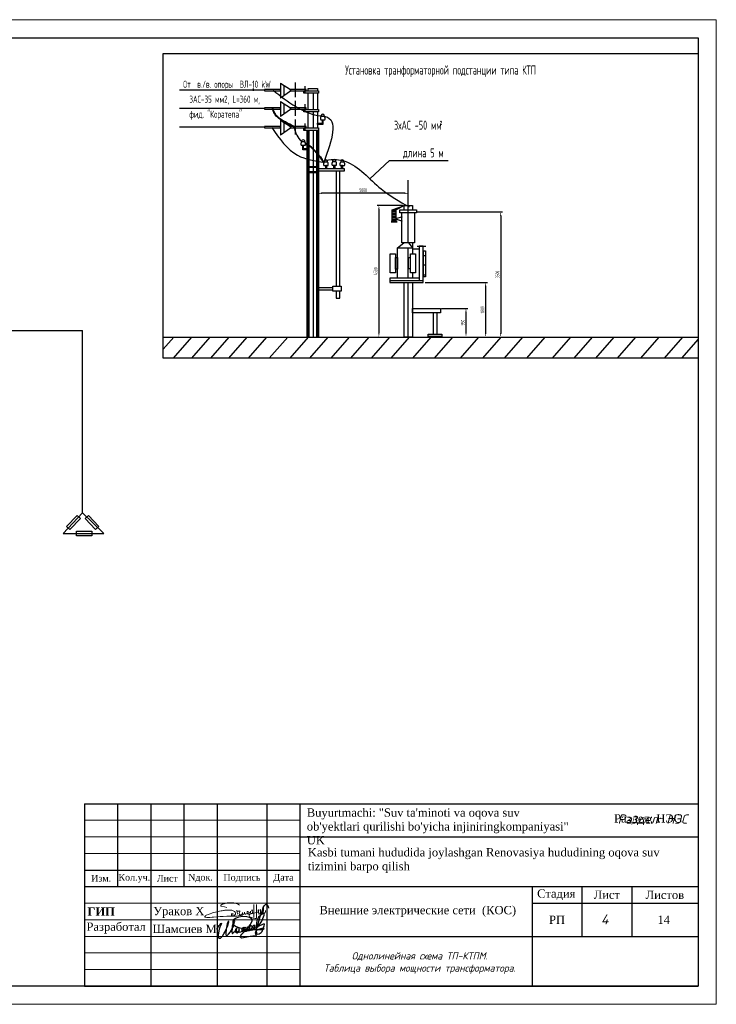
# Model space of a CAD drawing. Header units: metres. Extents: x 703615 to 712205, y 4306166 to 4311183.
# Tile 97 of 256: x 707933 to 708143, y 4306635 to 4306932. Entities that reach past the tile are written whole.
import ezdxf

# ---------------------------------------------------------------- set-up
doc = ezdxf.new("R2010")
doc.units = ezdxf.units.M
doc.header["$LTSCALE"] = 0.5
doc.linetypes.add('ACAD_ISO04W100', pattern=[30, 24, -3, 0, -3])
for name, color, linetype, lineweight in [('STR. Format', 7, 'Continuous', 40), ('Графа', 7, 'Continuous', 30), ('Графа 20', 7, 'Continuous', 20), ('ПЛАН', 250, 'Continuous', 30), ('Слой размерная', 7, 'Continuous', 13), ('Формат', 7, 'Continuous', 25)]:
    doc.layers.add(name, color=color, linetype=linetype, lineweight=lineweight)
doc.layers.add('Таблицы', color=7, linetype='Continuous')
doc.layers.add('Титульный лист', color=7, linetype='Continuous')
doc.styles.add('Arial UPS', font='times.ttf', dxfattribs={"height": 2.5})
doc.styles.add('ISOCPEUR текстовый', font='isocpeur.ttf', dxfattribs={"width": 0.8, "oblique": 15})
doc.styles.get("Standard").update_dxf_attribs({"font": 'times.ttf'})
doc.styles.add('Style-RUSSIAN_1251 I 0.32289', font='isocpeui.ttf')
doc.styles.add('Times new roman', font='timesbd.ttf', dxfattribs={"height": 3})
doc.styles.add('X_ISO', font='isocpeui.ttf')
doc.styles.add('имитатор ГОСТа', font='isocpeur.ttf', dxfattribs={"width": 0.6, "height": 300})

# ---------------------------------------------------------------- blocks, each defined once
blk = doc.blocks.new('A$C194E077B')
at = {"color": 5, "lineweight": 20}
for points in [[(-162, 200), (-240, 221), (-364, 241), (-364, 276), (-310, 307), (-248, 324), (-145, 351), (-37, 351), (76, 351), (195, 319), (266, 278)], [(42, -99), (83, -76), (96, -68), (110, -53), (122, -42), (131, -27), (137, -5), (137, 22), (125, 42), (110, 57), (100, 67), (80, 78), (58, 91), (13, 103), (-19, 112), (-87, 112), (-127, 112), (-231, 105), (-249, 100), (-271, 100), (-317, 88), (-348, 80), (-409, 70), (-436, 66), (-497, 49), (-543, 37), (-617, 24), (-665, 5), (-728, -12), (-787, -37), (-841, -58), (-859, -64), (-880, -77), (-894, -91), (-904, -101), (-904, -112), (-894, -123), (-871, -130), (-840, -134), (-808, -134), (-760, -134), (-737, -134), (-654, -127), (-612, -124), (-491, -116), (-389, -109), (-287, -102), (-158, -97), (-39, -97), (85, -89), (174, -89), (222, -82), (269, -75), (318, -67), (369, -63), (369, -63)], [(0, 0), (0, -92)], [(41, 2), (41, -98)], [(203, -24), (196, 1), (191, 21), (185, 44), (185, 65), (176, 81), (169, 93), (189, 73), (200, 70), (220, 70), (242, 70), (259, 75), (272, 78), (279, 90), (279, 70), (274, 51), (262, 26), (252, 0), (252, -16), (261, -33), (282, -45), (303, -50), (329, -43), (347, -33), (361, -19), (368, -6), (371, 33), (368, -6), (372, -22), (382, -27), (392, -33), (406, -29), (418, -26), (433, -12), (438, -3), (438, 39), (438, -3), (453, -18), (464, -25), (477, -25), (504, -20), (521, -3), (528, 9), (524, 23), (522, 41), (522, 48), (526, 55), (535, 63), (549, 63), (569, 49), (579, 25), (585, 1), (580, -18), (565, -26), (549, -26), (531, -8), (528, 9)], [(835, 300), (835, -171), (799, -177), (729, -165), (620, -121), (593, -75), (602, -42), (665, -20), (730, 7), (798, 17), (885, 36), (885, 36), (905, 45)], [(593, 2), (615, 20), (621, 30), (635, 45), (637, 70), (635, 45), (635, 19), (646, 1), (664, -10), (680, -10), (701, 0), (705, 13), (705, 35), (699, 66), (686, 94), (680, 122)], [(682, 123), (691, 107), (705, 87), (717, 87)], [(748, 299), (746, -138)], [(898, 116), (898, 60), (906, 31), (917, -11)], [(910, 55), (903, 116)], [(952, -13), (967, 14), (978, 53), (978, 112), (973, 131)], [(962, 114), (967, 97), (978, 53), (987, 20), (1013, 5), (1032, 10), (1061, 39), (1076, 96), (1076, 123), (1074, 180)], [(1064, 182), (1056, 151), (1045, 113), (1045, 80), (1055, 46), (1070, 20), (1088, 9), (1109, 9), (1132, 31), (1138, 57), (1138, 93)]]:
    blk.add_lwpolyline(points, dxfattribs=at)
for centre, radius, start, end in [((681, 122), 1.13, 41.4, 190.5897), ((901, 116), 2.8, 15.3098, 164.5601), ((899, 54), 10.7, 301.2071, 10.1496), ((979, 116), 16.6, 111.912, 188.6151), ((1068, 178), 5.72, 18.1801, 138.9915), ((935, -4), 19.1, 202.8625, 330.9274)]:
    blk.add_arc(centre, radius, start, end, dxfattribs=at)
blk = doc.blocks.new('подпись')
at = {"color": 5, "lineweight": 25, "ltscale": 100}
for points in [[(0, 0), (-197, 126), (-197, 309), (-123, 591), (567, 1632), (953, 2109), (1273, 2414), (1527, 2589), (1215, 1792), (928, 1029), (653, 301), (452, -351), (337, -1266), (279, -1948), (312, -2490), (402, -2825), (550, -3092), (838, -3149), (1109, -3069), (1379, -2844), (1823, -2349), (2373, -1422), (2702, -820), (3274, 231), (3712, 1254), (3950, 2044), (4122, 2646), (4211, 2957), (4211, 3165), (4040, 3165), (3851, 2974), (3638, 2341), (3506, 1674), (3350, 976), (3274, 231), (3120, -1415), (3120, -1857), (3317, -2036), (3605, -2048), (3851, -1891), (4171, -1590), (4828, -736), (5198, -126), (5526, 553), (5978, 1354), (6150, 1952), (6273, 2417), (6429, 2974), (6479, 3340), (6421, 3531), (6214, 3468), (6044, 3207), (5855, 2707), (5740, 2219), (5543, 1396), (5452, 721), (5411, -824), (5461, -1293), (5617, -1293), (5822, -1224), (5929, -1113), (6273, -759), (6627, -458), (6988, -4), (7045, 320), (6939, 431), (6799, 332), (6709, 53), (6700, -324), (6717, -835), (6955, -991), (7218, -1090), (7530, -1056), (7694, -915), (7834, -793), (8039, -515), (8113, -294), (8146, 53), (8129, 576), (7965, 831), (7710, 907), (7407, 862), (7218, 698), (7054, 351), (7012, -4), (7054, -324), (7210, -671), (7456, -747), (7694, -660), (7883, -515), (8055, -370), (8146, -202), (8211, -4), (8129, 65), (7973, -160), (7990, -469), (8055, -770), (8417, -824), (8712, -759), (8967, -637), (9230, -458), (9509, -225), (9780, -15), (9977, 286), (10034, 629), (9977, 831), (9706, 907), (9468, 785), (9279, 553), (9098, 198), (9041, -149), (9090, -435), (9369, -602), (9706, -648), (9911, -480), (10174, -225), (10420, 42), (10510, 297), (10584, 698), (10568, 919), (10420, 1029), (10207, 976), (10010, 698), (9886, 419), (9854, 19), (9886, -271), (10108, -435), (10412, -458), (10855, -458), (11085, -347), (11274, -149), (11545, 88), (11791, 343), (11865, 530), (11800, 896), (11520, 1098), (11241, 1098), (11052, 907), (10962, 553), (11020, 187), (11274, -191), (11611, -271), (12013, -206), (12284, -46), (12596, 210), (12842, 507), (13056, 896), (13064, 1239), (12933, 1437), (12686, 1510), (12407, 1510), (12169, 1251), (12046, 946), (12071, 358), (12292, 92), (12686, -76), (13105, -8), (13524, 259), (13779, 480), (13959, 751), (13992, 1163), (14008, 1575), (13828, 1742), (13549, 1720), (13302, 1476), (13261, 1174), (13327, 717), (13639, 595), (14017, 648), (14362, 782), (14731, 961), (15125, 1228), (15511, 1540), (15955, 2143), (16685, 3313), (17038, 4339), (17548, 5552), (17580, 6032), (17392, 6143), (17194, 6143), (16833, 5990), (16193, 5479), (15462, 4778), (15068, 4042), (14772, 3424), (14616, 2547), (14575, 1575), (14534, -259), (14624, -1304), (14608, -1571), (14509, -1796), (14378, -1750), (14378, -1449), (14821, 583), (15035, 1498), (15240, 2360), (16053, 5014), (16858, 7447), (17203, 8388), (17548, 9017), (17942, 9475), (18172, 9647), (18574, 9475), (18829, 9334), (19058, 8846), (19149, 8160)], [(14813, -2173), (13228, -2295), (12276, -2455), (10970, -2715), (9780, -2959), (9016, -3058), (8614, -2879), (8515, -2555), (8819, -2032), (9180, -1590), (9599, -1129), (10954, 61), (11537, 782), (12276, 1910), (12785, 2795), (12982, 3378), (13007, 3779), (12842, 4164), (12440, 4484), (11980, 4724), (11052, 4945), (9525, 5029), (7850, 4785), (6725, 4362), (5978, 3759), (5699, 3115), (5715, 2555), (5855, 2131), (6339, 1670), (6963, 1285), (8031, 946), (9985, 480), (11405, 252), (12851, 210), (14312, 153), (14780, 175)], [(14756, 172), (16102, 122), (16866, 194), (17342, 294), (17531, 404), (17416, 522), (16973, 572), (16603, 553), (16119, 435), (15404, 153), (14945, -65), (14608, -267), (14370, -477), (14238, -785), (14206, -1216), (14353, -1502), (14977, -1605), (15593, -1453), (16004, -1266), (16423, -927), (16726, -557), (16907, -175), (17104, 362), (17285, 824), (17531, 1521), (17638, 2009), (17498, 2238), (17104, 2219), (16464, 1842), (15823, 1502), (15437, 1373), (15347, 1350), (15306, 1350)]]:
    blk.add_lwpolyline(points, dxfattribs=at)
blk = doc.blocks.new('shtamp')
at = {"layer": 'Графа'}
for p, q in [((-958.64, -109.4), (-773.64, -109.4)), ((-958.64, -109.4), (-958.64, -164.4)), ((-948.64, -109.4), (-948.64, -134.4)), ((-938.64, -109.4), (-938.64, -164.4)), ((-928.64, -109.4), (-928.64, -134.4)), ((-918.64, -109.4), (-918.64, -164.4)), ((-903.64, -109.4), (-903.64, -164.4)), ((-893.64, -109.4), (-893.64, -164.4)), ((-773.64, -109.4), (-773.64, -164.4)), ((-893.64, -119.4), (-773.64, -119.4)), ((-958.64, -129.4), (-893.64, -129.4)), ((-958.64, -134.4), (-773.64, -134.4)), ((-823.64, -134.4), (-823.64, -164.4)), ((-808.64, -134.4), (-808.64, -149.4)), ((-793.64, -134.4), (-793.64, -149.4)), ((-823.64, -139.4), (-773.64, -139.4)), ((-893.64, -149.4), (-773.64, -149.4)), ((-958.64, -164.4), (-773.64, -164.4))]:
    blk.add_line(p, q, dxfattribs=at)
at = {"layer": 'Графа 20'}
for p, q in [((-958.64, -114.4), (-893.64, -114.4)), ((-958.64, -119.4), (-893.64, -119.4)), ((-958.64, -124.4), (-893.64, -124.4)), ((-958.64, -139.4), (-893.64, -139.4)), ((-958.64, -144.4), (-893.64, -144.4)), ((-958.64, -149.4), (-893.64, -149.4)), ((-958.64, -154.4), (-893.64, -154.4)), ((-958.64, -159.4), (-893.64, -159.4))]:
    blk.add_line(p, q, dxfattribs=at)
at = {"color": 7, "lineweight": 30, "xscale": 0.008941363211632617, "yscale": 0.008941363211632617, "zscale": 0.008941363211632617}
blk.add_blockref('A$C194E077B', (-914.26, -142.47), dxfattribs=at)
at = {"color": 0, "linetype": 'ByBlock', "lineweight": 25, "xscale": 0.0008018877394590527, "yscale": 0.0008018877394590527, "zscale": 0.0008018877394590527}
blk.add_blockref('подпись', (-918.5, -147.47), dxfattribs=at)
at = {"layer": 'ПЛАН', "color": 18, "lineweight": 9, "true_color": 0x000000, "insert": (-957.73, -140.68), "char_height": 2.5, "width": 7.3567, "attachment_point": 1, "line_spacing_factor": 0.6, "style": 'Times new roman'}
blk.add_mtext('ГИП', dxfattribs=at)
at = {"layer": 'Слой размерная', "color": 7, "linetype": 'Continuous', "lineweight": 20, "char_height": 2.5, "attachment_point": 5}
for s, insert, width in [('{\\fISOCPEUR|b1|i1|c204|p34;\\H0.8333x;\\C256; }Раздел: НЭС', (-789.38, -114.18), 21.2008), ('{\\fTimes New Roman|b0|i0|c204|p18;Стадия}', (-816.39, -136.85, -293.72), 20), ('{\\fTimes New Roman|b0|i0|c204|p18;Лист}', (-801.14, -136.85, -293.72), 15), ('{\\fTimes New Roman|b0|i0|c204|p18;Листов}', (-783.64, -136.9, -293.72), 20)]:
    blk.add_mtext(s, dxfattribs=dict(at, insert=insert, width=width))
at = {"layer": 'Слой размерная', "color": 7, "lineweight": 20, "attachment_point": 5}
for s, insert, char_height, width in [('{\\fTimes New Roman|b0|i0|c204|p18;Изм.}', (-953.59, -131.9), 2, 10.0865), ('{\\fTimes New Roman|b0|i0|c204|p18;Кол.уч.}', (-943.59, -131.9), 2, 9.9135), ('{\\fTimes New Roman|b0|i0|c204|p18;Лист}', (-933.64, -131.9), 2, 10), ('{\\fTimes New Roman|b0|i0|c0|p18;N\\fTimes New Roman|b0|i0|c204|p18;док.}', (-923.64, -131.86), 2, 10), ('{\\fTimes New Roman|b0|i0|c204|p18;Подпись}', (-911.14, -131.9), 2, 15), ('{\\fTimes New Roman|b0|i0|c204|p18;Дата}', (-898.64, -131.9), 2, 10), ('{\\fTimes New Roman|b0|i0|c204|p18;РП}', (-816.15, -144.4, -293.72), 2.5, 20), ('14', (-783.99, -144.4, -293.72), 2.5, 20)]:
    blk.add_mtext(s, dxfattribs=dict(at, insert=insert, char_height=char_height, width=width))
at = {"layer": 'Таблицы', "ltscale": 0.6, "insert": (-858.13, -141.89), "char_height": 2.5, "width": 68.985, "attachment_point": 5, "style": 'ISOCPEUR текстовый'}
blk.add_mtext('{\\fTimes New Roman|b0|i0|c204|p18;\\Q0;\\W1;\\C7;Внешние электрические сети\\fTimes New Roman|b0|i0|c0|p18; \\fTimes New Roman|b0|i0|c204|p18; (КОС)}', dxfattribs=at)
at = {"layer": 'Титульный лист', "linetype": 'Continuous', "ltscale": 1000, "char_height": 2.5, "attachment_point": 1, "style": 'Arial UPS'}
for s, insert, width in [('\\pxql;{\\C7;Buyurtmachi: "Suv ta\'minoti va oqova suv ob\'yektlari qurilishi bo\'yicha injiniringkompaniyasi" UK}', (-891.58, -110.81), 80.0407), ('\\pxql;{\\H1.00436x;\\C7;Kasbi tumani hududida joylashgan Renovasiya hududining oqova suv\\Ptizimini barpo\\C256; qilish}', (-891.28, -122.79), 134.0404)]:
    blk.add_mtext(s, dxfattribs=dict(at, insert=insert, width=width))
at = {"layer": 'Формат', "color": 7, "ltscale": 100, "char_height": 2.5, "width": 20, "attachment_point": 5}
for s, insert in [('Ураков Х', (-930.18, -142.17)), ('Разработал', (-949.08, -146.89)), ('Шамсиев М', (-928.43, -147.17))]:
    blk.add_mtext(s, dxfattribs=dict(at, insert=insert))

msp = doc.modelspace()

# ---------------------------------------------------------------- hatches: boundary and pattern name
at = {"ltscale": 30}
h = msp.add_hatch(color=256, dxfattribs=at)
h.set_gradient(color2=(61, 61, 61), one_color=1, tint=0.24, name='INVCYLINDER')
h.paths.add_polyline_path([(708022.73, 4306887.55), (708022.73, 4306887.67), (708019.9, 4306887.67), (708019.9, 4306887.55)])
h = msp.add_hatch(color=256, dxfattribs=at)
h.set_gradient(color2=(61, 61, 61), one_color=1, tint=0.24, name='INVCYLINDER')
h.paths.add_polyline_path([(708021.36, 4306887.55), (708021.36, 4306887.67), (708019.9, 4306887.67), (708019.9, 4306887.55)])
h = msp.add_hatch(color=256, dxfattribs=at)
h.set_gradient(color2=(61, 61, 61), one_color=1, tint=0.24, name='INVCYLINDER')
h.paths.add_polyline_path([(708022.73, 4306885.99), (708022.73, 4306886.1), (708019.9, 4306886.1), (708019.9, 4306885.99)])
h = msp.add_hatch(color=256, dxfattribs=at)
h.set_gradient(color2=(61, 61, 61), one_color=1, tint=0.24, name='INVCYLINDER')
h.paths.add_polyline_path([(708021.36, 4306885.99), (708021.36, 4306886.1), (708019.9, 4306886.1), (708019.9, 4306885.99)])
h = msp.add_hatch(color=256, dxfattribs=at)
h.set_gradient(color2=(61, 61, 61), one_color=1, tint=0.24, name='INVCYLINDER')
h.paths.add_polyline_path([(708022.73, 4306887.67), (708021.36, 4306887.67), (708021.36, 4306887.55), (708022.73, 4306887.55)])
h = msp.add_hatch(color=256, dxfattribs=at)
h.set_gradient(color2=(61, 61, 61), one_color=1, tint=0.24, name='INVCYLINDER')
h.paths.add_polyline_path([(708022.73, 4306886.1), (708021.36, 4306886.1), (708021.36, 4306885.99), (708022.73, 4306885.99)])
h = msp.add_hatch(color=256, dxfattribs=at)
h.set_gradient(color2=(61, 61, 61), one_color=1, tint=0.24, name='INVCYLINDER')
h.paths.add_polyline_path([(708022.89, 4306887.99), (708022.73, 4306887.99), (708022.73, 4306885.5), (708022.89, 4306885.5)])
h = msp.add_hatch(dxfattribs=at)
h.set_pattern_fill('ACAD_ISO06W100', color=256, scale=0.09, style=0)
h.set_pattern_definition([(0, (707825.66325, 4307252.0335), (0, 0.45), [2.16, -0.27, 0.045, -0.27, 0.045, -0.585]), (0, (707825.66325, 4307252.0335), (0, 0.45), [-3.06, 0.045, -0.27])])
h.paths.add_polyline_path([(708046.32, 4306874.71), (708045.19, 4306874.71), (708045.19, 4306871.15), (708046.32, 4306871.15)])

# ---------------------------------------------------------------- linework, layer by layer
for p, q in [((707976.2, 4306921.86, 321.54), (708137.42, 4306921.86, 321.54)), ((707976.2, 4306829.91, 321.54), (707976.2, 4306921.86, 321.54)), ((708011.53, 4306912.92, 321.54), (708011.53, 4306908.39, 321.54)), ((708011.53, 4306912.92, 321.54), (708014.52, 4306911, 321.54)), ((708015.97, 4306913.08, 321.54), (708015.97, 4306908.62, 321.54)), ((708003.29, 4306911.25, 321.54), (708003.29, 4306910.59, 321.54)), ((708014.51, 4306910.52, 321.54), (708011.53, 4306908.39, 321.54)), ((708012.53, 4306912.28, 321.54), (708012.53, 4306909.11, 321.54)), ((708014.52, 4306911, 321.54), (708014.51, 4306910.52, 321.54)), ((708018.88, 4306911.94, 321.54), (708018.88, 4306909.94, 321.54)), ((708021.36, 4306909.88, 321.54), (708021.36, 4306904.91, 321.54)), ((708011.53, 4306907.37, 321.54), (708011.53, 4306902.84, 321.54)), ((708011.53, 4306907.37, 321.54), (708014.52, 4306905.44, 321.54)), ((708015.97, 4306907.53, 321.54), (708015.97, 4306903.07, 321.54)), ((708014.51, 4306904.97, 321.54), (708011.53, 4306902.84, 321.54)), ((708012.53, 4306906.72, 321.54), (708012.53, 4306903.55, 321.54)), ((708014.52, 4306905.44, 321.54), (708014.51, 4306904.97, 321.54)), ((708018.89, 4306906.51, 321.54), (708018.89, 4306904.1, 321.54)), ((708021.36, 4306904.2, 321.54), (708021.36, 4306899.37, 321.54)), ((708011.53, 4306901.74, 321.54), (708011.53, 4306897.21, 321.54)), ((708011.53, 4306901.74, 321.54), (708014.52, 4306899.82, 321.54)), ((708012.53, 4306901.1, 321.54), (708012.53, 4306897.92, 321.54)), ((708015.97, 4306901.9, 321.54), (708015.97, 4306897.44, 321.54)), ((708023.68, 4306901.86, 321.54), (708024.93, 4306901.86, 321.54)), ((708024.78, 4306902.87, 321.54), (708023.8, 4306902.87, 321.54)), ((708014.51, 4306899.34, 321.54), (708011.53, 4306897.21, 321.54)), ((708014.52, 4306899.82, 321.54), (708014.51, 4306899.34, 321.54)), ((708019, 4306898.49, 321.54), (708019, 4306900.7, 321.54)), ((708019.9, 4306900.7, 321.54), (708019.92, 4306900.7, 321.54)), ((708021.36, 4306898.66, 321.54), (708021.36, 4306898.49, 321.54)), ((708018.88, 4306895.17, 321.54), (708017.91, 4306895.17, 321.54)), ((708017.79, 4306894.16, 321.54), (708019.04, 4306894.16, 321.54)), ((708025.72, 4306889.09, 321.54), (708024.75, 4306889.09, 321.54)), ((708028.23, 4306889.17, 321.54), (708027.26, 4306889.17, 321.54)), ((708030.66, 4306889.09, 321.54), (708029.69, 4306889.09, 321.54)), ((708024.63, 4306888.08, 321.54), (708025.87, 4306888.08, 321.54)), ((708027.14, 4306888.16, 321.54), (708028.39, 4306888.16, 321.54)), ((708029.57, 4306888.08, 321.54), (708030.81, 4306888.08, 321.54)), ((708050.07, 4306875.93, 321.54), (708050.07, 4306883.68, 321.54)), ((708048.98, 4306879.67, 321.54), (708023.93, 4306879.67, 321.54)), ((708048.5, 4306875.99, 321.54), (708040.65, 4306875.99, 321.54)), ((708041.21, 4306874.87, 321.54), (708041.21, 4306837.45, 321.54)), ((708045.2, 4306874.71, 321.54), (708048.88, 4306875.98, 321.54)), ((708045.78, 4306874.71, 321.54), (708048.8, 4306875.97, 321.54)), ((708046.32, 4306874.71, 321.54), (708048.82, 4306875.98, 321.54)), ((708048.19, 4306872.53, 321.54), (708046.28, 4306871.99, 321.54)), ((708046.28, 4306871.99, 321.54), (708048.19, 4306871.31, 321.54)), ((708052.83, 4306874.05, 321.54), (708078.49, 4306874.05, 321.54)), ((708077.92, 4306872.92, 321.54), (708077.92, 4306837.43, 321.54)), ((708046.82, 4306863.24, 321.54), (708048.69, 4306864.78, 321.54)), ((708050.06, 4306863.23, 321.54), (708051.34, 4306863.23, 321.54)), ((708050.14, 4306864.78, 321.54), (708051.32, 4306863.19, 321.54)), ((708053.34, 4306862.8, 321.54), (708051.36, 4306862.8, 321.54)), ((708022.72, 4306851.28, 321.54), (708027.33, 4306851.28, 321.54)), ((708022.72, 4306850.51, 321.54), (708027.33, 4306850.51, 321.54)), ((708044.5, 4306853.41, 321.54), (708054.6, 4306853.41, 321.54)), ((708055.13, 4306852.76, 321.54), (708073.95, 4306852.76, 321.54)), ((708073.39, 4306851.64, 321.54), (708073.39, 4306837.45, 321.54)), ((708059.76, 4306844.94, 321.54), (708059.76, 4306843.65, 321.54)), ((708060.04, 4306844.94, 321.54), (708068.02, 4306844.94, 321.54)), ((708057.6, 4306843.65, 321.54), (708057.6, 4306837.17, 321.54)), ((708058.75, 4306837.17, 321.54), (708058.75, 4306843.65, 321.54)), ((708067.46, 4306843.82, 321.54), (708067.46, 4306837.56, 321.54)), ((707976.2, 4306836.31, 321.54), (708137.43, 4306836.31, 321.54)), ((707979.4, 4306836.31, 321.54), (707976.2, 4306832.61, 321.54)), ((707984.72, 4306836.31, 321.54), (707979.18, 4306829.91, 321.54)), ((707990.26, 4306836.31, 321.54), (707984.72, 4306829.91, 321.54)), ((707996.01, 4306836.31, 321.54), (707990.47, 4306829.91, 321.54)), ((708001.44, 4306836.31, 321.54), (707995.9, 4306829.91, 321.54)), ((708007.3, 4306836.31, 321.54), (708001.77, 4306829.91, 321.54)), ((708013.71, 4306836.31, 321.54), (708008.17, 4306829.91, 321.54)), ((708019.9, 4306836.31, 321.54), (708014.36, 4306829.91, 321.54)), ((708025.8, 4306836.31, 321.54), (708020.26, 4306829.91, 321.54)), ((708032.21, 4306836.31, 321.54), (708026.67, 4306829.91, 321.54)), ((708038.2, 4306836.31, 321.54), (708032.66, 4306829.91, 321.54)), ((708044.39, 4306836.31, 321.54), (708038.85, 4306829.91, 321.54)), ((708050.36, 4306836.31, 321.54), (708044.82, 4306829.91, 321.54)), ((708056.9, 4306836.31, 321.54), (708051.36, 4306829.91, 321.54)), ((708063.41, 4306836.31, 321.54), (708057.87, 4306829.91, 321.54)), ((708071.23, 4306836.31, 321.54), (708065.69, 4306829.91, 321.54)), ((708077.99, 4306836.31, 321.54), (708072.45, 4306829.91, 321.54)), ((708084.51, 4306836.31, 321.54), (708078.97, 4306829.91, 321.54)), ((708091.24, 4306836.31, 321.54), (708085.7, 4306829.91, 321.54)), ((708098.95, 4306836.31, 321.54), (708093.41, 4306829.91, 321.54)), ((708105.5, 4306836.31, 321.54), (708099.96, 4306829.91, 321.54)), ((708112.01, 4306836.31, 321.54), (708106.47, 4306829.91, 321.54)), ((708118.53, 4306836.31, 321.54), (708112.99, 4306829.91, 321.54)), ((708125.58, 4306836.31, 321.54), (708120.05, 4306829.91, 321.54)), ((708132.75, 4306836.31, 321.54), (708127.21, 4306829.91, 321.54)), ((708137.42, 4306835.69, 321.54), (708132.43, 4306829.91, 321.54)), ((708137.42, 4306829.91, 321.54), (707976.2, 4306829.91, 321.54))]:
    msp.add_line(p, q, dxfattribs=at)
at = {"lineweight": 30, "ltscale": 30}
for p, q in [((708006.71, 4306910.77, 321.54), (707981.11, 4306910.77, 321.54)), ((708006.71, 4306905.22, 321.54), (707981.11, 4306905.22, 321.54)), ((708006.71, 4306899.59, 321.54), (707981.11, 4306899.59, 321.54)), ((708052.73, 4306863.69, 321.54), (708055.4, 4306863.69, 321.54)), ((708054.59, 4306860.95, 321.54), (708055.48, 4306860.95, 321.54)), ((708054.59, 4306858.08, 321.54), (708055.48, 4306858.08, 321.54)), ((708054.59, 4306855.05, 321.54), (708055.48, 4306855.05, 321.54))]:
    msp.add_line(p, q, dxfattribs=at)
at = {"lineweight": 40, "ltscale": 30}
for p, q in [((708024.28, 4306900.79, 321.54), (708024.28, 4306901.81, 321.54)), ((708018.39, 4306893.09, 321.54), (708018.39, 4306894.11, 321.54)), ((708044.86, 4306871.15, 321.54), (708046.67, 4306871.15, 321.54))]:
    msp.add_line(p, q, dxfattribs=at)
at = {"linetype": 'ACAD_ISO04W100', "ltscale": 30}
for p, q in [((708021.36, 4306898.66, 321.54), (708021.36, 4306836.3, 321.54)), ((708050.08, 4306864.86, 321.54), (708050.08, 4306875.86, 321.54)), ((708050.08, 4306854.05, 321.54), (708050.08, 4306863.23, 321.54)), ((708050.08, 4306836.33, 321.54), (708050.08, 4306852.76, 321.54))]:
    msp.add_line(p, q, dxfattribs=at)
at = {"lineweight": 25}
for p, q in [((708038.51, 4306884.02, 321.54), (708044.4, 4306889.58, 321.54)), ((708044.4, 4306889.58, 321.54), (708062.12, 4306889.58, 321.54))]:
    msp.add_line(p, q, dxfattribs=at)
at = {"color": 0, "linetype": 'ByBlock', "lineweight": 30}
for p in [(707832.39, 4306838.32, 321.54), (707951.86, 4306783.27, 321.54)]:
    msp.add_line(p, (707951.86, 4306838.32, 321.54), dxfattribs=at)
at = {"ltscale": 30, "elevation": 321.54}
for points in [[(708011.53, 4306911), (708006.71, 4306911), (708006.71, 4306910.57), (708011.53, 4306910.57)], [(708019.3, 4306911), (708014.49, 4306911), (708014.49, 4306910.57), (708019.3, 4306910.57)], [(708018.6, 4306910.59), (708023.03, 4306910.59), (708023.03, 4306909.88), (708018.6, 4306909.88)], [(708011.53, 4306905.44), (708006.71, 4306905.44), (708006.71, 4306905.01), (708011.53, 4306905.01)], [(708019.3, 4306905.44), (708014.49, 4306905.44), (708014.49, 4306905.01), (708019.3, 4306905.01)], [(708018.6, 4306904.91), (708023.03, 4306904.91), (708023.03, 4306904.2), (708018.6, 4306904.2)], [(708011.53, 4306899.82), (708006.71, 4306899.82), (708006.71, 4306899.38), (708011.53, 4306899.38)], [(708019.3, 4306899.82), (708014.49, 4306899.82), (708014.49, 4306899.38), (708019.3, 4306899.38)], [(708018.56, 4306899.37), (708023, 4306899.37), (708023, 4306898.66), (708018.56, 4306898.66)], [(708022.74, 4306900.79), (708024.35, 4306900.79), (708024.35, 4306900.4), (708022.74, 4306900.4)], [(708018.32, 4306893.16), (708019.93, 4306893.16), (708019.93, 4306892.77), (708018.32, 4306892.77)], [(708022.73, 4306887.67), (708019.8, 4306887.67), (708019.8, 4306887.55), (708022.73, 4306887.55)], [(708022.73, 4306886.1), (708019.8, 4306886.1), (708019.8, 4306885.99), (708022.73, 4306885.99)], [(708022.73, 4306887.99), (708022.89, 4306887.99), (708022.89, 4306885.5), (708022.73, 4306885.5)], [(708025.44, 4306887.17), (708025.2, 4306887.17), (708025.2, 4306888.13), (708025.44, 4306888.13)], [(708027.89, 4306887.17), (708027.65, 4306887.17), (708027.65, 4306888.13), (708027.89, 4306888.13)], [(708030.22, 4306887.17), (708029.98, 4306887.17), (708029.98, 4306888.13), (708030.22, 4306888.13)], [(708045.19, 4306874.71), (708046.32, 4306874.71), (708046.32, 4306871.15), (708045.19, 4306871.15)], [(708047.54, 4306874.66), (708052.55, 4306874.66), (708052.55, 4306873.76), (708047.54, 4306873.76)], [(708046.18, 4306855.71), (708044.63, 4306855.71), (708044.63, 4306861.41), (708046.18, 4306861.41)], [(708046.81, 4306856.82), (708046.22, 4306856.82), (708046.22, 4306860.26), (708046.81, 4306860.26)], [(708050.09, 4306860.32), (708050.68, 4306860.32), (708050.68, 4306856.87), (708050.09, 4306856.87)], [(708050.72, 4306861.42), (708052.27, 4306861.42), (708052.27, 4306855.72), (708050.72, 4306855.72)], [(708054.7, 4306862.28), (708055.27, 4306862.28), (708055.27, 4306854.47), (708054.7, 4306854.47)], [(708027.33, 4306851.67), (708029.83, 4306851.67), (708029.83, 4306850.19), (708027.33, 4306850.19)], [(708056.07, 4306837.17), (708060.18, 4306837.17), (708060.18, 4306836.43), (708056.07, 4306836.43)]]:
    msp.add_lwpolyline(points, close=True, dxfattribs=at)
for points in [[(708019.9, 4306910.59), (708019.9, 4306911.28), (708022.73, 4306911.28), (708022.73, 4306910.59)], [(708019.9, 4306904.91), (708019.9, 4306909.88)], [(708022.73, 4306909.88), (708022.73, 4306904.91)], [(708018.89, 4306904.91), (708018.94, 4306905.01)], [(708019.9, 4306899.37), (708019.9, 4306904.2)], [(708022.73, 4306904.2), (708022.73, 4306899.37)], [(708021.36, 4306902.8), (708021.38, 4306902.78)], [(708019.9, 4306898.49), (708019.9, 4306898.66)], [(708022.73, 4306898.66), (708022.73, 4306898.49)], [(708022.89, 4306887.19), (708030.74, 4306887.19), (708030.74, 4306886.38), (708022.89, 4306886.38)], [(708028.29, 4306886.38), (708028.29, 4306851.67)], [(708029.45, 4306851.67), (708029.45, 4306886.38)], [(708048.79, 4306874.66), (708048.79, 4306875.97), (708051.31, 4306875.97), (708051.31, 4306874.66)], [(708051.93, 4306873.76), (708051.93, 4306864.78), (708048.17, 4306864.78), (708048.17, 4306873.76)], [(708053.34, 4306854.05), (708044.49, 4306854.05), (708044.49, 4306852.76), (708054.6, 4306852.76), (708054.6, 4306863.7), (708053.34, 4306863.7), (708053.34, 4306853.41)], [(708050.07, 4306854.12), (708046.77, 4306854.12), (708046.77, 4306863.23), (708050.07, 4306863.23), (708050.07, 4306863.23)], [(708048.79, 4306863.23), (708048.79, 4306863.23)], [(708051.31, 4306864.84), (708051.31, 4306861.42)], [(708048.79, 4306854.05), (708048.79, 4306854.12)], [(708051.31, 4306855.72), (708051.31, 4306854.05)], [(708051.31, 4306852.76), (708051.31, 4306836.28), (708048.79, 4306836.28), (708048.79, 4306852.76)], [(708028.29, 4306850.19), (708028.29, 4306848.08), (708029.45, 4306848.08), (708029.45, 4306850.19)], [(708059.76, 4306843.65), (708051.37, 4306843.65), (708051.37, 4306844.94), (708059.76, 4306844.94)]]:
    msp.add_lwpolyline(points, dxfattribs=at)
at = {"lineweight": 70, "ltscale": 30, "elevation": 321.54}
for points in [[(708019.9, 4306836.3), (708019.9, 4306898.66)], [(708022.73, 4306898.66), (708022.73, 4306836.3)]]:
    msp.add_lwpolyline(points, dxfattribs=at)
at = {"color": 7, "lineweight": 30, "ltscale": 30, "elevation": 321.54}
msp.add_lwpolyline([(707951.86, 4306783.27), (707946.06, 4306777.07), (707958.26, 4306777.07), (707951.86, 4306783.27)], dxfattribs=at)
for points in [[(707947.08, 4306779.15), (707950.24, 4306782.53), (707951.23, 4306781.6), (707948.07, 4306778.23)], [(707956.8, 4306779.15), (707953.64, 4306782.53), (707952.65, 4306781.6), (707955.81, 4306778.23)], [(707950.05, 4306777.74), (707954.67, 4306777.74), (707954.67, 4306776.39), (707950.05, 4306776.39)]]:
    msp.add_lwpolyline(points, close=True, dxfattribs=at)
at = {"ltscale": 30}
for centre, radius, start, end in [((708024.41, 4306902.28, 321.54), 0.845, 136.2749, 210.2786), ((708024.28, 4306903.01, 321.54), 0.499, 344.5974, 197.1792), ((708024.12, 4306902.25, 321.54), 0.904, 334.191, 43.0372), ((708018.52, 4306894.58, 321.54), 0.845, 136.2749, 210.2786), ((708018.38, 4306895.31, 321.54), 0.499, 344.5974, 197.1792), ((708018.22, 4306894.55, 321.54), 0.904, 334.191, 43.0372), ((708025.36, 4306888.5, 321.54), 0.845, 136.2749, 210.2786), ((708025.22, 4306889.23, 321.54), 0.499, 344.5974, 197.1792), ((708025.06, 4306888.47, 321.54), 0.904, 334.191, 43.0372), ((708027.87, 4306888.59, 321.54), 0.845, 136.2749, 210.2786), ((708027.73, 4306889.32, 321.54), 0.499, 344.5974, 197.1792), ((708027.57, 4306888.56, 321.54), 0.904, 334.191, 43.0372), ((708030.3, 4306888.5, 321.54), 0.845, 136.2749, 210.2786), ((708030.16, 4306889.23, 321.54), 0.499, 344.5974, 197.1792), ((708030, 4306888.47, 321.54), 0.904, 334.191, 43.0372)]:
    msp.add_arc(centre, radius, start, end, dxfattribs=at)
at = {"lineweight": 30, "ltscale": 30}
for points in [[(708009.34, 4306910.75, 321.54), (708013.78, 4306907.22, 321.54), (708018.23, 4306903.7, 321.54), (708023.78, 4306902.99, 321.54)], [(708015.6, 4306899.72, 321.54), (708016.1, 4306897.99, 321.54), (708016.6, 4306896.27, 321.54), (708017.88, 4306895.34, 321.54)]]:
    msp.add_open_spline(points, degree=3, dxfattribs=at)
at = {"lineweight": 40, "ltscale": 30}
for points, knots in [([(708009.09, 4306905.32, 321.54), (708009.4, 4306904.31, 321.54), (708010.05, 4306902.25, 321.54), (708014.97, 4306900.27, 321.54), (708015.5, 4306899.82, 321.54)], [0, 0, 0, 0, 398.826086, 817.853762, 817.853762, 817.853762, 817.853762]), ([(708019.12, 4306894.66, 321.54), (708019.15, 4306894.64, 321.54), (708021.5, 4306893.43, 321.54), (708023.08, 4306891.23, 321.54), (708024.64, 4306889.07, 321.54)], [704.270292, 704.270292, 704.270292, 704.270292, 713.771446, 1577.756177, 1577.756177, 1577.756177, 1577.756177])]:
    msp.add_open_spline(points, degree=3, knots=knots, dxfattribs=at)
at = {"lineweight": 30, "ltscale": 30}
msp.add_open_spline([(708024.77, 4306902.87, 321.54), (708024.84, 4306902.86, 321.54), (708029.17, 4306902.09, 321.54), (708026.93, 4306895.64, 321.54), (708024.74, 4306889.28, 321.54)], degree=3, knots=[1930.196366, 1930.196366, 1930.196366, 1930.196366, 1953.505765, 3459.736434, 3459.736434, 3459.736434, 3459.736434], dxfattribs=at)
at = {"lineweight": 30, "ltscale": 30, "end_tangent": (0.781159, -0.624333)}
msp.add_spline([(708008.91, 4306899.5, 321.54), (708016.71, 4306891.14, 321.54), (708024.77, 4306888.97, 321.54)], degree=3, dxfattribs=at)
at = {"lineweight": 30, "ltscale": 30}
msp.add_spline([(708025.2, 4306889.64, 321.54), (708028.39, 4306889.87, 321.54), (708030.96, 4306889.33, 321.54), (708041.86, 4306881, 321.54), (708050.3, 4306875.62, 321.54)], degree=3, dxfattribs=at)
at = {"ltscale": 30}
for points in [[(708023.93, 4306879.86, 321.54), (708023.93, 4306879.48, 321.54), (708022.8, 4306879.67, 321.54)], [(708048.98, 4306879.86, 321.54), (708048.98, 4306879.48, 321.54), (708050.11, 4306879.67, 321.54)], [(708041.03, 4306874.87, 321.54), (708041.4, 4306874.87, 321.54), (708041.21, 4306875.99, 321.54)], [(708077.74, 4306872.92, 321.54), (708078.11, 4306872.92, 321.54), (708077.92, 4306874.05, 321.54)], [(708073.2, 4306851.64, 321.54), (708073.58, 4306851.64, 321.54), (708073.39, 4306852.76, 321.54)], [(708067.27, 4306843.82, 321.54), (708067.65, 4306843.82, 321.54), (708067.46, 4306844.94, 321.54)], [(708041.03, 4306837.45, 321.54), (708041.4, 4306837.45, 321.54), (708041.21, 4306836.33, 321.54)], [(708067.27, 4306837.56, 321.54), (708067.65, 4306837.56, 321.54), (708067.46, 4306836.44, 321.54)], [(708073.2, 4306837.45, 321.54), (708073.58, 4306837.45, 321.54), (708073.39, 4306836.32, 321.54)], [(708077.74, 4306837.43, 321.54), (708078.11, 4306837.43, 321.54), (708077.92, 4306836.31, 321.54)]]:
    msp.add_solid(points, dxfattribs=at)
at = {"layer": 'STR. Format', "lineweight": 13, "ltscale": 30}
for p, q in [((707722.92, 4306932.04, 321.54), (708142.92, 4306932.04, 321.54)), ((708142.92, 4306932.04, 321.54), (708142.92, 4306635.04, 321.54)), ((707722.92, 4306635.04, 321.54), (708142.92, 4306635.04, 321.54))]:
    msp.add_line(p, q, dxfattribs=at)
at = {"layer": 'STR. Format', "color": 0, "linetype": 'ByBlock', "lineweight": 30, "ltscale": 30}
for p, q in [((707744.92, 4306926.54, 321.54), (708137.42, 4306926.54, 321.54)), ((708137.42, 4306926.54, 321.54), (708137.42, 4306640.54, 321.54)), ((708137.42, 4306640.54, 321.54), (707744.92, 4306640.54, 321.54))]:
    msp.add_line(p, q, dxfattribs=at)

# ---------------------------------------------------------------- block references
at = {"color": 1, "lineweight": 50}
msp.add_blockref('shtamp', (708911.06, 4306804.94, 321.54), dxfattribs=at)

# ---------------------------------------------------------------- texts
at = {"lineweight": 50, "style": 'имитатор ГОСТа', "width": 0.6}
for s, height, p in [('Установка транформаторной подстанции типа КТП', 2.7707, (708031.05, 4306915.47, 321.54)), ('От  в./в. опоры  ВЛ-10 kW  ', 2.1313, (707982.2, 4306911.5, 321.54)), ('3АС-35 мм2, L=360 м, ', 2.1313, (707984.08, 4306906.98, 321.54)), ('фид. "Коратепа"', 2.1313, (707984.08, 4306902.46, 321.54)), ('3хАС -50 мм', 2.7, (708045.76, 4306898.87, 321.54)), ('²', 2.7, (708059.49, 4306898.87, 321.54)), ('  длина 5 м', 2.7, (708046.18, 4306890.52, 321.54))]:
    msp.add_text(s, height=height, dxfattribs=at).set_placement(p)
at = {"linetype": 'ByBlock', "lineweight": 50, "style": 'Style-RUSSIAN_1251 I 0.32289'}
msp.add_text('4', height=3, dxfattribs=at).set_placement((708108.16, 4306659.18, 321.54))
at = {"ltscale": 30, "insert": (708036.46, 4306880.65, 321.54), "char_height": 1.125, "attachment_point": 5, "style": 'имитатор ГОСТа'}
msp.add_mtext('5000', dxfattribs=at)
at = {"ltscale": 30, "char_height": 1.125, "attachment_point": 5, "rotation": 90, "style": 'имитатор ГОСТа'}
for s, insert in [('4500', (708040.23, 4306856.16, 321.54)), ('3500', (708076.94, 4306855.18, 321.54)), ('1800', (708072.41, 4306844.54, 321.54)), ('950', (708066.48, 4306840.69, 321.54))]:
    msp.add_mtext(s, dxfattribs=dict(at, insert=insert))
at = {"layer": 'Таблицы', "lineweight": 25, "ltscale": 0.6, "insert": (708122.81, 4306690.7, 321.54), "char_height": 3.3258, "width": 45.4222, "attachment_point": 5}
msp.add_mtext('{\\fISOCPEUR|b1|i1|c204|p34;\\H0.8333x; \\fISOCPEUR|b0|i1|c204|p34;Раздел: НЭС}', dxfattribs=at)
at = {"layer": 'Таблицы', "lineweight": 25, "ltscale": 0.6, "insert": (708053.51, 4306647.52, 321.54), "char_height": 2.5, "width": 67.2372, "attachment_point": 5, "style": 'X_ISO'}
msp.add_mtext('{\\H0.88x;\\W0.95;\\C0;Однолинейная схема ТП-КТПМ. \\PТаблица выбора мощности трансформатора.}', dxfattribs=at)

doc.saveas('drawing.dxf')
